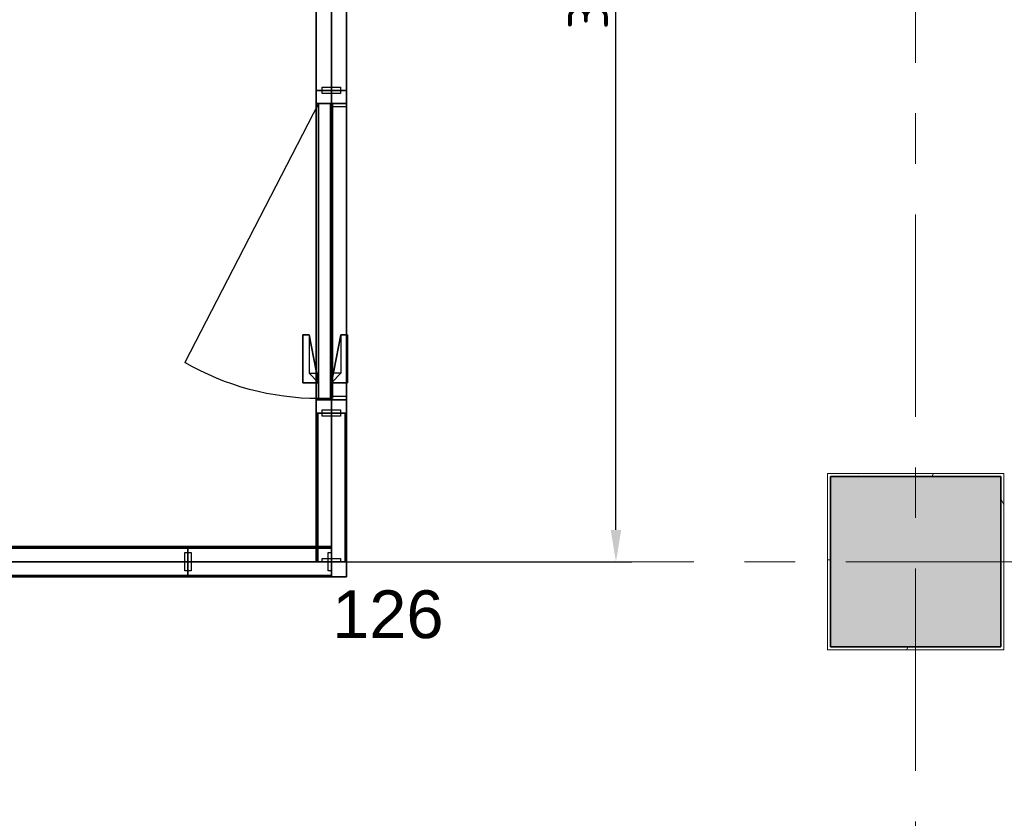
# Model space of a CAD drawing. Extents: x 3176 to 58266, y 1852 to 38199.
# Tile 88 of 256: x 40206 to 43295, y 7523 to 10030. Entities that reach past the tile are written whole.
import ezdxf
from ezdxf.enums import TextEntityAlignment as Align

# ---------------------------------------------------------------- set-up
doc = ezdxf.new("R2010")
doc.units = 0
doc.header["$LTSCALE"] = 50
doc.header["$PDSIZE"] = -5
doc.linetypes.add('HIDDEN2', pattern=[4.7625, 3.175, -1.5875])
doc.linetypes.add('Onderlegger 1e verdieping$0$stramien', pattern=[22.225, 12.7, -3.175, 3.175, -3.175])
doc.layers.get('0').update_dxf_attribs({"linetype": 'CONTINUOUS'})
doc.layers.get('DEFPOINTS').update_dxf_attribs({"linetype": 'CONTINUOUS'})
for name, color, linetype in [('AS-A38--_F----5', 2, 'CONTINUOUS'), ('AS-A38--_F---4-', 9, 'CONTINUOUS'), ('AS-I38-E_F----5_Deuren', 7, 'CONTINUOUS'), ('AS-I38-M_F----5_Deurmodulen', 7, 'CONTINUOUS'), ('AS-I38-M_F----5_Hoekaansluitingen', 7, 'CONTINUOUS'), ('AS-I38-M_F----5_Wandmodulen', 7, 'CONTINUOUS'), ('AS-L32--_F----5', 84, 'CONTINUOUS'), ('AS-L32--_F---4-', 84, 'CONTINUOUS'), ('AS-L32--_F-23--', 84, 'CONTINUOUS'), ('AS-L32--_F123--', 84, 'CONTINUOUS'), ('AS-L38--', 7, 'CONTINUOUS'), ('AS-L38--_F----5', 7, 'CONTINUOUS'), ('AS-L38--_F---4-', 7, 'CONTINUOUS'), ('AS-L38--_F-23--', 3, 'CONTINUOUS'), ('AS-L38--_F1----', 2, 'CONTINUOUS'), ('AS-L38--_F1-----', 2, 'CONTINUOUS'), ('AS-L38--_F123--', 7, 'CONTINUOUS'), ('AS-L38GL_F---4-', 2, 'CONTINUOUS'), ('AS-L38GL_F123--', 3, 'CONTINUOUS'), ('AS-M38--_F123--_Wandlengte', 1, 'CONTINUOUS'), ('IWTEKST', 2, 'CONTINUOUS')]:
    doc.layers.add(name, color=color, linetype=linetype)
doc.layers.add('AS-I38-1_F----5', color=2, linetype='CONTINUOUS', plot=False)
doc.layers.add('IWHARTWAND', color=6, linetype='CONTINUOUS', plot=False)
for name, color, linetype, lineweight in [('Onderlegger 1e verdieping$0$A-GENM', 8, 'CONTINUOUS', 18), ('Onderlegger 1e verdieping$0$S-COLS', 8, 'CONTINUOUS', 18), ('Onderlegger 1e verdieping$0$S-GRID', 8, 'CONTINUOUS', 18)]:
    doc.layers.add(name, color=color, linetype=linetype, lineweight=lineweight)
doc.styles.get("Standard").update_dxf_attribs({"font": 'isocp.shx'})
doc.dimstyles.new('CWall_F2_Wandlengte', dxfattribs={"dimscale": 50, "dimtxt": 2.5, "dimasz": 2, "dimexe": 1, "dimexo": 1, "dimgap": 0.5, "dimtad": 1, "dimdec": 0, "dimdsep": 46, "dimtxsty": 'Standard', "dimcen": 2.5, "dimclrt": 2, "dimadec": 0, "dimazin": 0, "dimtfac": 1, "dimtdec": 0, "dimtix": 1, "dimtmove": 2, "dimatfit": 0, "dimfxl": 0, "dimtolj": 1, "dimtzin": 0, "dimarcsym": 0})
pattern_1 = [(60, (616, 2090), (-43300, 25000), [300, -50000]), (60, (690, 2164), (-43300, 25000), [100, -50000]), (60, (645, 2190), (-43300, 25000), [100, -50000]), (150, (780, 2170), (-25000, -43300), [200, -50000])]
pattern_2 = [(0, (691.5, 1360), (29.7656, 59.5312), [0, -59.5312])]
pattern_3 = [(60, (616, 1230), (-43300, 25000), [300, -50000]), (60, (690, 1304), (-43300, 25000), [100, -50000]), (60, (645, 1330), (-43300, 25000), [100, -50000]), (150, (780, 1310), (-25000, -43300), [200, -50000])]
pattern_4 = [(60, (616, 370), (-43300, 25000), [300, -50000]), (60, (690, 444), (-43300, 25000), [100, -50000]), (60, (645, 470), (-43300, 25000), [100, -50000]), (150, (780, 450), (-25000, -43300), [200, -50000])]
pattern_5 = [(60, (160, 2090), (-43300, 25000), [300, -50000]), (60, (230, 2164), (-43300, 25000), [100, -50000]), (60, (187, 2190), (-43300, 25000), [100, -50000]), (150, (320, 2170), (-25000, -43300), [200, -50000])]
pattern_6 = [(0, (233.25, 1360), (29.766, 59.531), [0, -59.531])]
pattern_7 = [(60, (160, 1230), (-43300, 25000), [300, -50000]), (60, (230, 1304), (-43300, 25000), [100, -50000]), (60, (187, 1330), (-43300, 25000), [100, -50000]), (150, (320, 1310), (-25000, -43300), [200, -50000])]
pattern_8 = [(60, (160, 370), (-43300, 25000), [300, -50000]), (60, (230, 444), (-43300, 25000), [100, -50000]), (60, (187, 470), (-43300, 25000), [100, -50000]), (150, (320, 450), (-25000, -43300), [200, -50000])]
pattern_9 = [(60, (150, 370), (-43300, 25000), [300, -50000]), (60, (220, 444), (-43300, 25000), [100, -50000]), (60, (180, 470), (-43300, 25000), [100, -50000]), (150, (310, 450), (-25000, -43300), [200, -50000])]
pattern_10 = [(60, (150, 1230), (-43300, 25000), [300, -50000]), (60, (220, 1304), (-43300, 25000), [100, -50000]), (60, (180, 1330), (-43300, 25000), [100, -50000]), (150, (310, 1310), (-25000, -43300), [200, -50000])]
pattern_11 = [(0, (225, 1360), (29.766, 59.531), [0, -59.531])]
pattern_12 = [(60, (150, 2090), (-43300, 25000), [300, -50000]), (60, (220, 2164), (-43300, 25000), [100, -50000]), (60, (180, 2190), (-43300, 25000), [100, -50000]), (150, (310, 2170), (-25000, -43300), [200, -50000])]

# ---------------------------------------------------------------- blocks, each defined once
blk = doc.blocks.new('Onderlegger 1e verdieping$0$42_KA leemstuc betonkolomafwerking - Type-V68-Plotview 1e Verdieping - schaal 1 op 100')
at = {"layer": 'Onderlegger 1e verdieping$0$A-GENM'}
h = blk.add_hatch(dxfattribs=at)
h.set_pattern_fill('FP_79', color=256, style=0, pattern_type=2)
h.set_pattern_definition([(0, (-43016.6, -8328.2), (406.4, 101.6), [33.528, -271.272, 33.528, -271.272, -1625.6]), (0, (-43016.6, -8328.2), (406.4, 101.6), [-609.6, 33.528, -576.072, 33.528, -271.272, -711.2]), (0, (-43016.6, -8328.2), (406.4, 101.6), [-1524, 33.528, -169.672, 33.528, -474.472]), (120, (-42864.2, -8277.4), (-291.18818, 301.15272), [33.528, -271.272, 33.528, -1896.872]), (120, (-42864.2, -8277.4), (-291.18818, 301.15272), [-338.328, -271.272, 33.528, -576.072, -1016]), (120, (-42864.2, -8277.4), (-291.18818, 301.15272), [-1219.2, 33.528, -271.272, 33.528, -677.672]), (120, (-42864.2, -8277.4), (-291.18818, 301.15272), [-1557.528, -169.672, 33.528, -474.472]), (240, (-42813.4, -8074.2), (-115.21182, -402.75272), [33.528, -271.272, 33.528, -1896.872]), (240, (-42813.4, -8074.2), (-115.21182, -402.75272), [-338.328, -271.272, 33.528, -576.072, -1016]), (240, (-42813.4, -8074.2), (-115.21182, -402.75272), [-1219.2, 33.528, -271.272, 33.528, -677.672]), (240, (-42813.4, -8074.2), (-115.21182, -402.75272), [-1557.528, -169.672, 33.528, -474.472])])
h.paths.add_polyline_path([(-277, -277), (277, -277), (277, 277), (-277, 277)], flags=0)
h.paths.add_polyline_path([(267, -267), (-267, -267), (-267, 267), (267, 267)], flags=0)
for p, q in [((277, 277), (-277, 277)), ((-277, 277), (-277, -277)), ((-267, 267), (267, 267)), ((-267, -267), (-267, 267)), ((267, 267), (267, -267)), ((277, -277), (277, 277)), ((-277, -277), (277, -277)), ((267, -267), (-267, -267))]:
    blk.add_line(p, q, dxfattribs=at)
blk = doc.blocks.new('Onderlegger 1e verdieping')
at = {"layer": 'Onderlegger 1e verdieping$0$S-COLS', "lineweight": 5}
blk.add_hatch(color=256, dxfattribs=at).paths.add_polyline_path([(43283.6, 8061.2), (43283.6, 8595.2), (42749.6, 8595.2), (42749.6, 8061.2)], flags=0)
at = {"layer": 'Onderlegger 1e verdieping$0$S-COLS', "lineweight": 35}
for p, q in [((43283.6, 8595.2), (42749.6, 8595.2)), ((42749.6, 8595.2), (42749.6, 8061.2)), ((43283.6, 8061.2), (43283.6, 8595.2)), ((42749.6, 8061.2), (43283.6, 8061.2))]:
    blk.add_line(p, q, dxfattribs=at)
at = {"layer": 'Onderlegger 1e verdieping$0$S-GRID', "linetype": 'Onderlegger 1e verdieping$0$stramien'}
for p, q in [((43016.6, 37199.4), (43016.6, 1851.9)), ((36129.9, 8328.2), (55473.5, 8328.2))]:
    blk.add_line(p, q, dxfattribs=at)
at = {"layer": 'Onderlegger 1e verdieping$0$A-GENM'}
blk.add_blockref('Onderlegger 1e verdieping$0$42_KA leemstuc betonkolomafwerking - Type-V68-Plotview 1e Verdieping - schaal 1 op 100', (43016.6, 8328.2), dxfattribs=at)
blk = doc.blocks.new('QHK-12--_CTA01')
at = {"layer": 'AS-L38--_F----5', "linetype": 'HIDDEN2'}
blk.add_line((0, 0), (0, 0, 2700), dxfattribs=at)
at = {"layer": 'AS-L38--_F---4-'}
blk.add_line((-47.5, 47.5), (-47.5, 47.5, 2700), dxfattribs=at)
for points, invisible_edges in [([(0, 47.5, 2700), (0, -47.5, 2700), (47.5, -47.5, 2700), (-47.5, 47.5, 2700)], 4), ([(47.5, -47.5, 2700), (-47.5, 47.5, 2700), (-47.5, 0, 2700), (47.5, 0, 2700)], 1), ([(47.5, 0), (47.5, 0, 60), (47.5, -47.5, 60), (47.5, -47.5)], 1), ([(47.5, 0, 2660), (47.5, 0, 2700), (47.5, -47.5, 2700), (47.5, -47.5, 2660)], 1), ([(47.5, -47.5), (47.5, -47.5, 60), (0, -47.5, 60), (0, -47.5)], 4), ([(47.5, -47.5, 2660), (47.5, -47.5, 2700), (0, -47.5, 2700), (0, -47.5, 2660)], 4)]:
    blk.add_3dface(points, dxfattribs=dict(at, invisible_edges=invisible_edges))
for points in [[(47.5, 0, 60), (47.5, 0, 2660), (47.5, -47.5, 2660), (47.5, -47.5, 60)], [(47.5, -47.5, 60), (47.5, -47.5, 2660), (0, -47.5, 2660), (0, -47.5, 60)]]:
    blk.add_3dface(points, dxfattribs=at)
at = {"layer": 'AS-L38--_F123--'}
blk.add_lwpolyline([(0, -47.5), (47.5, -47.5), (47.5, 0)], dxfattribs=at)
at = {"layer": 'DEFPOINTS'}
blk.add_point((0, 0, 2700), dxfattribs=at)
at = {"layer": 'AS-I38-M_F----5_Hoekaansluitingen', "extrusion": (1, -6.12303e-17, 0)}
blk.add_text('D126', height=125, rotation=90, dxfattribs=at).set_placement((0, 2750), align=Align.MIDDLE_LEFT)
at = {"layer": 'AS-I38-M_F----5_Hoekaansluitingen', "extrusion": (0, -1, 0)}
blk.add_text('D126', height=125, rotation=90, dxfattribs=at).set_placement((0, 2750), align=Align.MIDDLE_LEFT)
blk = doc.blocks.new('BvnAans-_CTA01')
at = {"layer": 'AS-L38--_F----5', "color": 0, "invisible_edges": 10}
blk.add_3dface([(0, 0), (1, 0), (1, 0, 1), (0, 0, 1)], dxfattribs=at)
at = {"layer": 'AS-L38--_F---4-', "invisible_edges": 10}
for points in [[(0, 0.5), (1, 0.5), (1, 0.5, 1), (0, 0.5, 1)], [(0, -0.5), (1, -0.5), (1, -0.5, 1), (0, -0.5, 1)]]:
    blk.add_3dface(points, dxfattribs=at)
at = {"layer": 'AS-L38--_F---4-'}
blk.add_3dface([(0, -0.5, 1), (0, 0.5, 1), (1, 0.5, 1), (1, -0.5, 1)], dxfattribs=at)
blk = doc.blocks.new('OndrAans_CTA01')
at = {"layer": 'AS-L38--_F----5', "color": 0, "invisible_edges": 10}
blk.add_3dface([(0, 0), (1, 0), (1, 0, 1), (0, 0, 1)], dxfattribs=at)
at = {"layer": 'AS-L38--_F---4-', "invisible_edges": 10}
for points in [[(0, 0.5), (1, 0.5), (1, 0.5, 1), (0, 0.5, 1)], [(0, -0.5), (1, -0.5), (1, -0.5, 1), (0, -0.5, 1)]]:
    blk.add_3dface(points, dxfattribs=at)
at = {"layer": 'AS-L38--_F123--', "color": 0}
blk.add_3dface([(0, -0.5), (1, -0.5), (1, 0.5), (0, 0.5)], dxfattribs=at)
blk = doc.blocks.new('Q0WDSTL-_CTA01')
at = {"layer": 'AS-L38--_F-23--'}
for p, q in [((0, 0.3), (0, 0.5)), ((0, -0.3), (0, -0.5))]:
    blk.add_line(p, q, dxfattribs=at)
at = {"layer": 'AS-L38--_F-23--', "color": 1}
blk.add_lwpolyline([(0, 0.3), (1, 0.3), (1, -0.3), (0, -0.3)], dxfattribs=at)
at = {"layer": 'AS-L38--_F1-----'}
blk.add_lwpolyline([(0, 0.5), (0, -0.5)], dxfattribs=at)
blk = doc.blocks.new('QPGLAS--_CTA01')
at = {"layer": 'AS-L38--_F----5', "color": 0}
blk.add_3dface([(0, 0), (1, 0), (1, 0, 1), (0, 0, 1)], dxfattribs=at)
at = {"layer": 'AS-L38GL_F123--'}
blk.add_line((0, 0), (1, 0), dxfattribs=at)
at = {"layer": 'AS-L38GL_F---4-'}
mesh = blk.add_polymesh((6, 3), dxfattribs=at)
for k, corner in enumerate([(1, -0.45, 1), (1, -0.45), (1, -0.45), (0, -0.45, 1), (0, -0.45), (0, -0.45), (0, 0.45, 1), (0, 0.45), (0, -0.45), (1, 0.45, 1), (1, 0.45), (1, -0.45), (1, 0.45, 1), (1, 0.45, 1), (1, -0.45, 1), (0, 0.45, 1), (0, 0.45, 1), (0, -0.45, 1)]):
    mesh.set_mesh_vertex(divmod(k, 3), corner)
blk = doc.blocks.new('O4------_CTA01')
blk.add_blockref('QPGLAS--_CTA01', (0, 0))
blk = doc.blocks.new('QWND92--_CTA01')
at = {"layer": 'AS-A38--_F----5', "extrusion": (0, -1, 0)}
h = blk.add_hatch(dxfattribs=at)
h.set_pattern_fill('GLAS2', color=256, scale=50, angle=60, style=0, pattern_type=2)
h.set_pattern_definition(pattern_1)
h.paths.add_polyline_path([(0, 1780), (1383, 1780), (1383, 2660), (0, 2660)])
h = blk.add_hatch(dxfattribs=at)
h.set_pattern_fill('GLAS2', color=256, scale=50, angle=60, style=0, pattern_type=2)
h.set_pattern_definition(pattern_3)
h.paths.add_polyline_path([(0, 940), (1383, 940), (1383, 1780), (0, 1780)])
h = blk.add_hatch(dxfattribs=at)
h.set_pattern_fill('GLAS2', color=256, scale=50, angle=60, style=0, pattern_type=2)
h.set_pattern_definition(pattern_4)
h.paths.add_polyline_path([(0, 60), (1383, 60), (1383, 940), (0, 940)])
h = blk.add_hatch(dxfattribs=at)
h.set_pattern_fill('DOTS', color=256, scale=37.5, style=0)
h.set_pattern_definition(pattern_2)
h.paths.add_polyline_path([(10, 950), (1373, 950), (1373, 1770), (10, 1770)])
at = {"layer": 'AS-A38--_F---4-', "extrusion": (0, -1, 0)}
h = blk.add_hatch(dxfattribs=at)
h.set_pattern_fill('GLAS2', color=256, scale=50, angle=60, style=0, pattern_type=2)
h.set_pattern_definition(pattern_1)
h.paths.add_polyline_path([(0, 1780), (1383, 1780), (1383, 2660), (0, 2660)])
h = blk.add_hatch(dxfattribs=at)
h.set_pattern_fill('GLAS2', color=256, scale=50, angle=60, style=0, pattern_type=2)
h.set_pattern_definition(pattern_3)
h.paths.add_polyline_path([(0, 940), (1383, 940), (1383, 1780), (0, 1780)])
h = blk.add_hatch(dxfattribs=at)
h.set_pattern_fill('GLAS2', color=256, scale=50, angle=60, style=0, pattern_type=2)
h.set_pattern_definition(pattern_4)
h.paths.add_polyline_path([(0, 60), (1383, 60), (1383, 940), (0, 940)])
h = blk.add_hatch(dxfattribs=at)
h.set_pattern_fill('DOTS', color=256, scale=37.5, style=0)
h.set_pattern_definition(pattern_2)
h.paths.add_polyline_path([(10, 950), (1373, 950), (1373, 1770), (10, 1770)])
h = blk.add_hatch(dxfattribs=at)
h.set_pattern_fill('GLAS2', color=256, scale=50, angle=60, style=0, pattern_type=2)
h.set_pattern_definition(pattern_1)
h.paths.add_polyline_path([(0, 1780), (1383, 1780), (1383, 2660), (0, 2660)])
h = blk.add_hatch(dxfattribs=at)
h.set_pattern_fill('GLAS2', color=256, scale=50, angle=60, style=0, pattern_type=2)
h.set_pattern_definition(pattern_3)
h.paths.add_polyline_path([(0, 940), (1383, 940), (1383, 1780), (0, 1780)])
h = blk.add_hatch(dxfattribs=at)
h.set_pattern_fill('GLAS2', color=256, scale=50, angle=60, style=0, pattern_type=2)
h.set_pattern_definition(pattern_4)
h.paths.add_polyline_path([(0, 60), (1383, 60), (1383, 940), (0, 940)])
h = blk.add_hatch(dxfattribs=at)
h.set_pattern_fill('DOTS', color=256, scale=37.5, style=0)
h.set_pattern_definition(pattern_2)
h.paths.add_polyline_path([(10, 950), (1373, 950), (1373, 1770), (10, 1770)])
at = {"layer": 'DEFPOINTS'}
blk.add_point((0, 0, 2700), dxfattribs=at)
at = {"layer": 'AS-L38--', "yscale": 95}
for name, p, xscale, zscale in [('BvnAans-_CTA01', (0, 0, 2660), 1383, 40), ('OndrAans_CTA01', (0, 0), 1383, 60), ('Q0WDSTL-_CTA01', (0, 0), 10, 10), ('O4------_CTA01', (0, 0, 1780), 1383, 880), ('O4------_CTA01', (0, 0, 940), 1383, 840), ('O4------_CTA01', (0, 0, 60), 1383, 880)]:
    blk.add_blockref(name, p, dxfattribs=dict(at, xscale=xscale, zscale=zscale))
at = {"layer": 'AS-L38--', "xscale": 10, "yscale": 95, "zscale": 10, "rotation": 180}
blk.add_blockref('Q0WDSTL-_CTA01', (1383, 0), dxfattribs=at)
at = {"layer": 'AS-I38-1_F----5', "extrusion": (0, -1, 0)}
blk.add_text('2', height=90, dxfattribs=at).set_placement((40, 130))
at = {"layer": 'AS-I38-M_F----5_Wandmodulen', "extrusion": (0, -1, 0)}
blk.add_text('GH', height=125, rotation=90, dxfattribs=at).set_placement((691.5, 2750), align=Align.MIDDLE_LEFT)
blk = doc.blocks.new('QWND101-_CTA01')
at = {"layer": 'AS-A38--_F----5', "extrusion": (0, -1, 0)}
h = blk.add_hatch(dxfattribs=at)
h.set_pattern_fill('GLAS2', color=256, scale=50, angle=60, style=0, pattern_type=2)
h.set_pattern_definition(pattern_5)
h.paths.add_polyline_path([(0, 1780), (466.5, 1780), (466.5, 2660), (0, 2660)])
h = blk.add_hatch(dxfattribs=at)
h.set_pattern_fill('GLAS2', color=256, scale=50, angle=60, style=0, pattern_type=2)
h.set_pattern_definition(pattern_7)
h.paths.add_polyline_path([(0, 940), (466.5, 940), (466.5, 1780), (0, 1780)])
h = blk.add_hatch(dxfattribs=at)
h.set_pattern_fill('GLAS2', color=256, scale=50, angle=60, style=0, pattern_type=2)
h.set_pattern_definition(pattern_8)
h.paths.add_polyline_path([(0, 60), (466.5, 60), (466.5, 940), (0, 940)])
h = blk.add_hatch(dxfattribs=at)
h.set_pattern_fill('DOTS', color=256, scale=37.5, style=0)
h.set_pattern_definition(pattern_6)
h.paths.add_polyline_path([(10, 950), (456.5, 950), (456.5, 1770), (10, 1770)])
at = {"layer": 'AS-A38--_F---4-', "extrusion": (0, -1, 0)}
h = blk.add_hatch(dxfattribs=at)
h.set_pattern_fill('GLAS2', color=256, scale=50, angle=60, style=0, pattern_type=2)
h.set_pattern_definition(pattern_5)
h.paths.add_polyline_path([(0, 1780), (466.5, 1780), (466.5, 2660), (0, 2660)])
h = blk.add_hatch(dxfattribs=at)
h.set_pattern_fill('GLAS2', color=256, scale=50, angle=60, style=0, pattern_type=2)
h.set_pattern_definition(pattern_7)
h.paths.add_polyline_path([(0, 940), (466.5, 940), (466.5, 1780), (0, 1780)])
h = blk.add_hatch(dxfattribs=at)
h.set_pattern_fill('GLAS2', color=256, scale=50, angle=60, style=0, pattern_type=2)
h.set_pattern_definition(pattern_8)
h.paths.add_polyline_path([(0, 60), (466.5, 60), (466.5, 940), (0, 940)])
h = blk.add_hatch(dxfattribs=at)
h.set_pattern_fill('DOTS', color=256, scale=37.5, style=0)
h.set_pattern_definition(pattern_6)
h.paths.add_polyline_path([(10, 950), (456.5, 950), (456.5, 1770), (10, 1770)])
h = blk.add_hatch(dxfattribs=at)
h.set_pattern_fill('GLAS2', color=256, scale=50, angle=60, style=0, pattern_type=2)
h.set_pattern_definition(pattern_5)
h.paths.add_polyline_path([(0, 1780), (466.5, 1780), (466.5, 2660), (0, 2660)])
h = blk.add_hatch(dxfattribs=at)
h.set_pattern_fill('GLAS2', color=256, scale=50, angle=60, style=0, pattern_type=2)
h.set_pattern_definition(pattern_7)
h.paths.add_polyline_path([(0, 940), (466.5, 940), (466.5, 1780), (0, 1780)])
h = blk.add_hatch(dxfattribs=at)
h.set_pattern_fill('GLAS2', color=256, scale=50, angle=60, style=0, pattern_type=2)
h.set_pattern_definition(pattern_8)
h.paths.add_polyline_path([(0, 60), (466.5, 60), (466.5, 940), (0, 940)])
h = blk.add_hatch(dxfattribs=at)
h.set_pattern_fill('DOTS', color=256, scale=37.5, style=0)
h.set_pattern_definition(pattern_6)
h.paths.add_polyline_path([(10, 950), (456.5, 950), (456.5, 1770), (10, 1770)])
at = {"layer": 'DEFPOINTS'}
blk.add_point((0, 0, 2700), dxfattribs=at)
at = {"layer": 'AS-L38--', "yscale": 95}
for name, p, xscale, zscale in [('BvnAans-_CTA01', (0, 0, 2660), 466.5, 40), ('OndrAans_CTA01', (0, 0), 466.5, 60), ('Q0WDSTL-_CTA01', (0, 0), 10, 10), ('O4------_CTA01', (0, 0, 1780), 466.5, 880), ('O4------_CTA01', (0, 0, 940), 466.5, 840), ('O4------_CTA01', (0, 0, 60), 466.5, 880)]:
    blk.add_blockref(name, p, dxfattribs=dict(at, xscale=xscale, zscale=zscale))
at = {"layer": 'AS-L38--', "xscale": 10, "yscale": 95, "zscale": 10, "rotation": 180}
blk.add_blockref('Q0WDSTL-_CTA01', (466.5, 0), dxfattribs=at)
at = {"layer": 'AS-I38-1_F----5', "extrusion": (0, -1, 0)}
blk.add_text('1', height=90, dxfattribs=at).set_placement((40, 130))
at = {"layer": 'AS-I38-M_F----5_Wandmodulen', "extrusion": (0, -1, 0)}
blk.add_text('GH', height=125, rotation=90, dxfattribs=at).set_placement((233.2, 2750), align=Align.MIDDLE_LEFT)
blk = doc.blocks.new('QWND107-_CTA01')
at = {"layer": 'AS-A38--_F----5', "extrusion": (0, -1, 0)}
h = blk.add_hatch(dxfattribs=at)
h.set_pattern_fill('GLAS2', color=256, scale=50, angle=60, style=0, pattern_type=2)
h.set_pattern_definition(pattern_9)
h.paths.add_polyline_path([(0, 60), (450, 60), (450, 940), (0, 940)])
h = blk.add_hatch(dxfattribs=at)
h.set_pattern_fill('GLAS2', color=256, scale=50, angle=60, style=0, pattern_type=2)
h.set_pattern_definition(pattern_10)
h.paths.add_polyline_path([(0, 940), (450, 940), (450, 1780), (0, 1780)])
h = blk.add_hatch(dxfattribs=at)
h.set_pattern_fill('GLAS2', color=256, scale=50, angle=60, style=0, pattern_type=2)
h.set_pattern_definition(pattern_12)
h.paths.add_polyline_path([(0, 1780), (450, 1780), (450, 2660), (0, 2660)])
h = blk.add_hatch(dxfattribs=at)
h.set_pattern_fill('DOTS', color=256, scale=37.5, style=0)
h.set_pattern_definition(pattern_11)
h.paths.add_polyline_path([(10, 950), (440, 950), (440, 1770), (10, 1770)])
at = {"layer": 'AS-A38--_F---4-', "extrusion": (0, -1, 0)}
h = blk.add_hatch(dxfattribs=at)
h.set_pattern_fill('GLAS2', color=256, scale=50, angle=60, style=0, pattern_type=2)
h.set_pattern_definition(pattern_9)
h.paths.add_polyline_path([(0, 60), (450, 60), (450, 940), (0, 940)])
h = blk.add_hatch(dxfattribs=at)
h.set_pattern_fill('GLAS2', color=256, scale=50, angle=60, style=0, pattern_type=2)
h.set_pattern_definition(pattern_10)
h.paths.add_polyline_path([(0, 940), (450, 940), (450, 1780), (0, 1780)])
h = blk.add_hatch(dxfattribs=at)
h.set_pattern_fill('GLAS2', color=256, scale=50, angle=60, style=0, pattern_type=2)
h.set_pattern_definition(pattern_12)
h.paths.add_polyline_path([(0, 1780), (450, 1780), (450, 2660), (0, 2660)])
h = blk.add_hatch(dxfattribs=at)
h.set_pattern_fill('DOTS', color=256, scale=37.5, style=0)
h.set_pattern_definition(pattern_11)
h.paths.add_polyline_path([(10, 950), (440, 950), (440, 1770), (10, 1770)])
h = blk.add_hatch(dxfattribs=at)
h.set_pattern_fill('GLAS2', color=256, scale=50, angle=60, style=0, pattern_type=2)
h.set_pattern_definition(pattern_9)
h.paths.add_polyline_path([(0, 60), (450, 60), (450, 940), (0, 940)])
h = blk.add_hatch(dxfattribs=at)
h.set_pattern_fill('GLAS2', color=256, scale=50, angle=60, style=0, pattern_type=2)
h.set_pattern_definition(pattern_10)
h.paths.add_polyline_path([(0, 940), (450, 940), (450, 1780), (0, 1780)])
h = blk.add_hatch(dxfattribs=at)
h.set_pattern_fill('GLAS2', color=256, scale=50, angle=60, style=0, pattern_type=2)
h.set_pattern_definition(pattern_12)
h.paths.add_polyline_path([(0, 1780), (450, 1780), (450, 2660), (0, 2660)])
h = blk.add_hatch(dxfattribs=at)
h.set_pattern_fill('DOTS', color=256, scale=37.5, style=0)
h.set_pattern_definition(pattern_11)
h.paths.add_polyline_path([(10, 950), (440, 950), (440, 1770), (10, 1770)])
at = {"layer": 'DEFPOINTS'}
blk.add_point((0, 0, 2700), dxfattribs=at)
at = {"layer": 'AS-L38--', "yscale": 95}
for name, p, xscale, zscale in [('BvnAans-_CTA01', (0, 0, 2660), 450, 40), ('OndrAans_CTA01', (0, 0), 450, 60), ('Q0WDSTL-_CTA01', (0, 0), 10, 10), ('O4------_CTA01', (0, 0, 1780), 450, 880), ('O4------_CTA01', (0, 0, 940), 450, 840), ('O4------_CTA01', (0, 0, 60), 450, 880)]:
    blk.add_blockref(name, p, dxfattribs=dict(at, xscale=xscale, zscale=zscale))
at = {"layer": 'AS-L38--', "xscale": 10, "yscale": 95, "zscale": 10, "rotation": 180}
blk.add_blockref('Q0WDSTL-_CTA01', (450, 0), dxfattribs=at)
at = {"layer": 'AS-I38-1_F----5', "extrusion": (0, -1, 0)}
blk.add_text('98', height=90, dxfattribs=at).set_placement((40, 130))
at = {"layer": 'AS-I38-M_F----5_Wandmodulen', "extrusion": (0, -1, 0)}
blk.add_text('GH', height=125, rotation=90, dxfattribs=at).set_placement((225, 2750), align=Align.MIDDLE_LEFT)
blk = doc.blocks.new('D1------_CTA01')
at = {"layer": 'AS-L38--_F----5', "color": 0}
blk.add_3dface([(0, 0), (1, 0), (1, 0, 1), (0, 0, 1)], dxfattribs=at)
at = {"layer": 'AS-L38--_F---4-'}
for points in [[(0, 0.5), (1, 0.5), (1, 0.5, 1), (0, 0.5, 1)], [(0, -0.5), (1, -0.5), (1, -0.5, 1), (0, -0.5, 1)]]:
    blk.add_3dface(points, dxfattribs=at)
blk = doc.blocks.new('QWND109-_CTA01')
at = {"layer": 'DEFPOINTS'}
blk.add_point((0, 0, 2700), dxfattribs=at)
at = {"layer": 'AS-L38--', "yscale": 95}
for name, p, xscale, zscale in [('BvnAans-_CTA01', (0, 0, 2660), 707, 40), ('OndrAans_CTA01', (0, 0), 707, 60), ('Q0WDSTL-_CTA01', (0, 0), 10, 10), ('D1------_CTA01', (0, 0, 1780), 707, 880), ('D1------_CTA01', (0, 0, 940), 707, 840), ('D1------_CTA01', (0, 0, 60), 707, 880)]:
    blk.add_blockref(name, p, dxfattribs=dict(at, xscale=xscale, zscale=zscale))
at = {"layer": 'AS-L38--', "xscale": 10, "yscale": 95, "zscale": 10, "rotation": 180}
blk.add_blockref('Q0WDSTL-_CTA01', (707, 0), dxfattribs=at)
at = {"layer": 'AS-I38-1_F----5', "extrusion": (0, -1, 0)}
blk.add_text('3', height=90, dxfattribs=at).set_placement((40, 130))
at = {"layer": 'AS-I38-M_F----5_Wandmodulen', "extrusion": (0, -1, 0)}
blk.add_text('AH', height=125, rotation=90, dxfattribs=at).set_placement((353.5, 2750), align=Align.MIDDLE_LEFT)
blk = doc.blocks.new('3ADRDRP-_CTA01')
at = {"layer": 'AS-L38--_F----5', "color": 0}
blk.add_3dface([(0, 0), (1, 0), (1, 0, 1), (0, 0, 1)], dxfattribs=at)
at = {"layer": 'AS-L38--_F---4-'}
mesh = blk.add_polymesh((6, 3), dxfattribs=at)
for k, corner in enumerate([(1, -0.5, 1), (1, -0.5), (1, -0.5), (0, -0.5, 1), (0, -0.5), (0, -0.5), (0, 0.5, 1), (0, 0.5), (0, -0.5), (1, 0.5, 1), (1, 0.5), (1, -0.5), (1, 0.5, 1), (1, 0.5, 1), (1, -0.5, 1), (0, 0.5, 1), (0, 0.5, 1), (0, -0.5, 1)]):
    mesh.set_mesh_vertex(divmod(k, 3), corner)
blk = doc.blocks.new('Q0DRSTL-_CTA01')
at = {"layer": 'AS-L38--_F----5', "color": 0}
blk.add_3dface([(0, 0), (1, 0), (1, 0, 1), (0, 0, 1)], dxfattribs=at)
at = {"layer": 'AS-L38--_F-23--', "color": 0}
for p, q in [((0, 0.5), (0, 0.3)), ((1, 0.5), (1, 0)), ((1, 0), (1.25, 0)), ((0, -0.5), (0, -0.3))]:
    blk.add_line(p, q, dxfattribs=at)
for points in [[(1, 0.5), (0, 0.5)], [(0, -0.5), (1.25, -0.5), (1.25, 0)]]:
    blk.add_lwpolyline(points, dxfattribs=at)
at = {"layer": 'AS-L38--_F1----', "color": 0}
blk.add_lwpolyline([(0, -0.5), (1, -0.5), (1, 0.5), (0, 0.5)], close=True, dxfattribs=at)
at = {"layer": 'AS-L38--_F---4-'}
mesh = blk.add_polymesh((6, 3), dxfattribs=at)
for k, corner in enumerate([(1, -0.5, 1), (1, -0.5), (1, -0.5), (0, -0.5, 1), (0, -0.5), (0, -0.5), (0, 0.5, 1), (0, 0.5), (0, -0.5), (1, 0.5, 1), (1, 0.5), (1, -0.5), (1, 0.5, 1), (1, 0.5, 1), (1, -0.5, 1), (0, 0.5, 1), (0, 0.5, 1), (0, -0.5, 1)]):
    mesh.set_mesh_vertex(divmod(k, 3), corner)
blk = doc.blocks.new('ddch1---_CTA01')
at = {"layer": 'AS-L32--_F----5', "color": 1}
for p, q in [((0, 0.075), (1, 0.075, 0.5)), ((1, 0.075, 0.5), (0, 0.075, 1))]:
    blk.add_line(p, q, dxfattribs=at)
at = {"layer": 'AS-L32--_F----5', "color": 1, "linetype": 'HIDDEN2'}
for p, q in [((0, -0.075), (1, -0.075, 0.5)), ((1, -0.075, 0.5), (0, -0.075, 1))]:
    blk.add_line(p, q, dxfattribs=at)
at = {"layer": 'AS-L32--_F----5'}
blk.add_3dface([(0, 0), (0, 0, 1), (1, 0, 1), (1, 0)], dxfattribs=at)
at = {"layer": 'AS-L32--_F---4-'}
for points in [[(0, 1), (0, 1, 1), (1, 1, 1), (1, 1)], [(0, 1), (0, 0), (0, 0, 1), (0, 1, 1)], [(0, 0, 1), (0, 1, 1), (1, 1, 1), (1, 0, 1)], [(1, 1, 1), (1, 0, 1), (1, 0), (1, 1)], [(0, 0), (0, 0, 1), (1, 0, 1), (1, 0)]]:
    blk.add_3dface(points, dxfattribs=at)
at = {"layer": 'AS-L32--_F123--', "color": 1}
blk.add_line((0, 1), (0.8776, 11.4994), dxfattribs=at)
at = {"layer": 'AS-L32--_F123--'}
for p, q in [((1, 1), (0, 1)), ((0, 1), (0, 0)), ((1, 0), (1, 1)), ((0, 0), (1, 0))]:
    blk.add_line(p, q, dxfattribs=at)
at = {"layer": 'AS-L32--_F123--', "color": 1}
blk.add_ellipse((0, 1), major_axis=(0, 21.9), ratio=0.045662, start_param=-1.570796, end_param=-1.070796, dxfattribs=at)
at = {"layer": 'DEFPOINTS'}
blk.add_point((0, 0), dxfattribs=at)
blk.add_point((0, 0), dxfattribs=at)
blk = doc.blocks.new('KlnkRcht_CTA01')
at = {"layer": 'AS-L32--_F----5'}
blk.add_polyline3d([(-0.5, 0, -0.5), (0.5, 0, -0.5), (0.5, 0, 0.5), (-0.5, 0, 0.5)], close=True, dxfattribs=at)
at = {"layer": 'AS-L32--_F-23--'}
for p, q in [((0.3, -0.6, -0.5), (0.3, 0, -0.5)), ((0.5, 0, -0.5), (0.5, -1, -0.5)), ((-0.5, -1, -0.5), (-0.5, -0.6, -0.5)), ((-0.5, -0.6, -0.5), (0.3, -0.6, -0.5)), ((0.5, -1, -0.5), (-0.5, -1, -0.5))]:
    blk.add_line(p, q, dxfattribs=at)
at = {"layer": 'AS-L32--_F---4-'}
mesh = blk.add_polyface(dxfattribs=at)
corners = [(0.5, 0, -0.5), (0.5, -1, -0.5), (-0.5, -1, -0.5), (-0.5, -0.6, -0.5), (0.3, -0.6, -0.5), (0.3, 0, -0.5), (0.5, 0, 0.5), (0.5, -1, 0.5), (-0.5, -1, 0.5), (-0.5, -0.6, 0.5), (0.3, -0.6, 0.5), (0.3, 0, 0.5)]
mesh.append_faces([[corners[k] for k in face] for face in [(0, 1, 7, 6), (1, 2, 8, 7), (2, 3, 9, 8)]])
mesh.append_faces([[corners[k] for k in face] for face in [(6, 10, 11)]], dxfattribs={"vtx0": -1})
mesh.append_faces([[corners[k] for k in face] for face in [(6, 9, 10)]], dxfattribs={"vtx0": -1, "vtx2": -1})
mesh.append_faces([[corners[k] for k in face] for face in [(6, 7, 8, 9)]], dxfattribs={"vtx3": -1})
blk = doc.blocks.new('QDR-4---_CTA01')
at = {"layer": 'DEFPOINTS'}
blk.add_point((0, 0, 2700), dxfattribs=at)
at = {"layer": 'AS-L38--'}
for name, p, xscale, yscale, zscale in [('ddch1---_CTA01', (971.5, 0, 10), -926, 40, 2585), ('KlnkRcht_CTA01', (170.5, 40, 1050), -150, -50, 20), ('BvnAans-_CTA01', (0, 0, 2660), 1013, 95, 40), ('Q0WDSTL-_CTA01', (0, 0), 10, 95, 10), ('3ADRDRP-_CTA01', (0, 0, 2595), 1013, 95, 65), ('Q0DRSTL-_CTA01', (0, 0), 41.5, 95, 2595), ('Q0DRSTL-_CTA01', (1013, 0), -41.5, 95, 2595), ('KlnkRcht_CTA01', (170.5, 0, 1050), -150, 50, 20)]:
    blk.add_blockref(name, p, dxfattribs=dict(at, xscale=xscale, yscale=yscale, zscale=zscale))
at = {"layer": 'AS-L38--', "xscale": 10, "yscale": 95, "zscale": 10, "rotation": 180}
blk.add_blockref('Q0WDSTL-_CTA01', (1013, 0), dxfattribs=at)
at = {"layer": 'AS-I38-E_F----5_Deuren', "extrusion": (0, -1, 0)}
blk.add_text('926x2585', height=90, dxfattribs=at).set_placement((95.5, 175), align=Align.BOTTOM_LEFT)
at = {"layer": 'AS-I38-M_F----5_Deurmodulen', "extrusion": (0, -1, 0)}
blk.add_text('DA', height=125, rotation=90, dxfattribs=at).set_placement((506.5, 2750), align=Align.MIDDLE_LEFT)
blk = doc.blocks.new('*D375')
at = {"layer": 'AS-M38--_F123--_Wandlengte', "color": 0, "lineweight": -2}
for p, q in [((41233.6, 11994.2), (42126.4, 11994.2)), ((42076.4, 8428.2), (42076.4, 11894.2)), ((41233.6, 8328.2), (42126.4, 8328.2))]:
    blk.add_line(p, q, dxfattribs=at)
at = {"layer": 'AS-M38--_F123--_Wandlengte', "color": 0}
for points in [[(42059.7, 11894.2), (42093, 11894.2), (42076.4, 11994.2)], [(42059.7, 8428.2), (42093, 8428.2), (42076.4, 8328.2)]]:
    blk.add_solid(points, dxfattribs=at)
at = {"layer": 'DEFPOINTS', "color": 0}
for p in [(41183.6, 11994.2), (42076.4, 11994.2), (41183.6, 8328.2)]:
    blk.add_point(p, dxfattribs=at)
at = {"layer": 'AS-M38--_F123--_Wandlengte', "color": 2, "insert": (41988.9, 10161.2), "char_height": 125, "attachment_point": 5, "rotation": 90}
blk.add_mtext('\\A1;3666', dxfattribs=at)

msp = doc.modelspace()

# ---------------------------------------------------------------- linework, layer by layer
at = {"layer": 'IWHARTWAND'}
for q in [(41183.6, 11994.2), (37726.6, 8328.2)]:
    msp.add_line((41183.6, 8328.2), q, dxfattribs=at)

# ---------------------------------------------------------------- block references
msp.add_blockref('Onderlegger 1e verdieping', (0, 0))
at = {"layer": 'AS-L38--', "rotation": 90.00000000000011}
for name, p in [('QWND109-_CTA01', (41183.6, 9807.7)), ('QDR-4---_CTA01', (41183.6, 8794.7)), ('QWND101-_CTA01', (41183.6, 8328.2))]:
    msp.add_blockref(name, p, dxfattribs=at)
at = {"layer": 'AS-L38--'}
for name, p in [('QHK-12--_CTA01', (41183.6, 8328.2)), ('QWND92--_CTA01', (39350.6, 8328.2)), ('QWND107-_CTA01', (40733.6, 8328.2))]:
    msp.add_blockref(name, p, dxfattribs=at)

# ---------------------------------------------------------------- texts
at = {"layer": 'IWTEKST', "insert": (41185.9, 8238.3, 120), "char_height": 150, "width": 3405, "attachment_point": 1}
msp.add_mtext('{\\fArial|b0|i0|c0|p34;126}', dxfattribs=at)

# ---------------------------------------------------------------- dimensions: what is measured, and where the dimension line sits
at = {"layer": 'AS-M38--_F123--_Wandlengte'}
dim = msp.add_aligned_dim(p1=(41183.6, 8328.2), p2=(41183.6, 11994.2), distance=-892.8, dimstyle='CWall_F2_Wandlengte', dxfattribs=at)
dim.commit()
dim.dimension.update_dxf_attribs({"geometry": '*D375', "text_midpoint": (41988.9, 10161.2)})

doc.saveas('drawing.dxf')
